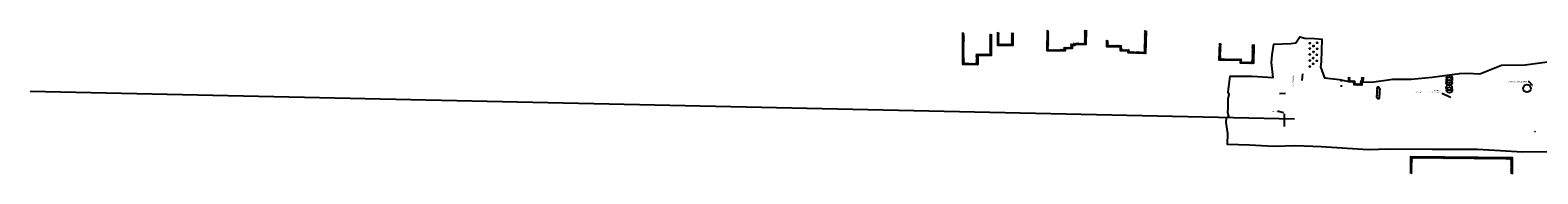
# Model space of a CAD drawing. Header units: feet. Extents: x 1382259 to 1390391, y 443809 to 447042.
# Tile 1 of 9: x 1382259 to 1385412, y 443872 to 444173. Entities that reach past the tile are written whole.
import ezdxf
from ezdxf import colors
from ezdxf.entities.mleader import LeaderData, LeaderLine
from ezdxf.math import Vec2, Vec3

# ---------------------------------------------------------------- set-up
doc = ezdxf.new("R2010")
doc.units = ezdxf.units.FT
doc.header["$MEASUREMENT"] = 0
doc.linetypes.add('OhDOT_USTN5', pattern=[0.11, 0.055, -0.055])
for name, color, linetype in [('BD_X_Building', 130, 'Continuous'), ('BD_X_Hatch', 247, 'Continuous'), ('DR_P_Text', 1, 'Continuous'), ('DR_X_Storm_Sewer', 200, 'OhDOT_USTN5'), ('DT_X_TIN_Hull', 5, 'Continuous'), ('GE_X_CL_Text', 131, 'Continuous'), ('RD_X_Text', 9, 'Continuous'), ('UT_X_DIPS', 36, 'Continuous'), ('UT_X_Misc_Cells', 7, 'Continuous'), ('VG_X_Cells', 92, 'Continuous'), ('VG_X_Shrub_Line_Lt', 76, 'shrublt')]:
    doc.layers.add(name, color=color, linetype=linetype)
doc.styles.add('Slanted-Normal', font='font31.shx', dxfattribs={"height": 0.1})
doc.styles.get("Standard").update_dxf_attribs({"font": 'ARIAL_0.TTF'})
doc.linetypes.add('shrublt', pattern='A,0,[1,SHRUBLT,S=0.05,R=0,X=0,Y=0],-0.89', length=0.89)

msp = doc.modelspace()

# ---------------------------------------------------------------- hatches: boundary and pattern name
at = {"layer": 'BD_X_Hatch'}
h = msp.add_hatch(dxfattribs=at)
h.set_pattern_fill('ANSI31', color=256, scale=12)
h.paths.add_polyline_path([(1384269.066, 444164.544), (1384266.066, 444164.568), (1384265.729, 444122.928), (1384237.665, 444122.928), (1384237.665, 444103.655), (1384212.374, 444103.655), (1384212.374, 444167.424), (1384209.374, 444167.424), (1384209.374, 444100.655), (1384240.665, 444100.655), (1384240.665, 444119.928), (1384268.705, 444119.928)])
h = msp.add_hatch(dxfattribs=at)
h.set_pattern_fill('ANSI31', color=256, scale=12)
h.paths.add_polyline_path([(1384314.194, 444167.19), (1384311.194, 444167.203), (1384311.088, 444143.733), (1384285.665, 444143.733), (1384285.665, 444168.392), (1384282.665, 444168.392), (1384282.665, 444140.733), (1384314.074, 444140.733)])
h = msp.add_hatch(dxfattribs=at)
h.set_pattern_fill('ANSI31', color=256, scale=12)
h.paths.add_polyline_path([(1384467.26, 444172.54), (1384464.26, 444172.578), (1384463.925, 444145.618), (1384441.046, 444145.618), (1384441.024, 444143.722), (1384435.384, 444143.953), (1384435.384, 444137.097), (1384420.819, 444137.189), (1384420.751, 444132.606), (1384388.973, 444132.346), (1384389.325, 444172.515), (1384386.325, 444172.542), (1384385.947, 444129.321), (1384423.707, 444129.63), (1384423.775, 444134.17), (1384438.384, 444134.078), (1384438.384, 444140.827), (1384443.989, 444140.598), (1384444.012, 444142.618), (1384466.888, 444142.618)])
h = msp.add_hatch(dxfattribs=at)
h.set_pattern_fill('ANSI31', color=256, scale=12)
h.paths.add_polyline_path([(1384592.776, 444171.137), (1384589.777, 444171.208), (1384588.741, 444127.023), (1384557.955, 444128.042), (1384557.836, 444132.419), (1384542.283, 444132.419), (1384542.283, 444141.098), (1384520.64, 444141.098), (1384514.017, 444141.098), (1384514.017, 444151.537), (1384511.017, 444151.537), (1384511.017, 444138.098), (1384520.64, 444138.098), (1384539.283, 444138.098), (1384539.283, 444129.419), (1384554.916, 444129.419), (1384555.032, 444125.138), (1384591.669, 444123.924)])
h = msp.add_hatch(dxfattribs=at)
h.set_pattern_fill('ANSI31', color=256, scale=12)
h.paths.add_polyline_path([(1384817.901, 444142.518), (1384814.901, 444142.573), (1384814.232, 444106.118), (1384793.202, 444106.4), (1384793.202, 444112.953), (1384748.941, 444112.953), (1384749.932, 444145.139), (1384746.933, 444145.231), (1384745.847, 444109.953), (1384790.202, 444109.953), (1384790.202, 444103.44), (1384817.177, 444103.079)])
h = msp.add_hatch(dxfattribs=at)
h.set_pattern_fill('ANSI31', color=256, scale=12)
h.paths.add_polyline_path([(1385043.47, 444074.161), (1385046.469, 444074.117), (1385046.323, 444064.118), (1385043.912, 444064.196), (1385044.18, 444057.957), (1385027.865, 444058.02), (1385027.567, 444064.495), (1385016.491, 444064.657), (1385016.637, 444074.656), (1385019.637, 444074.612), (1385019.535, 444067.613), (1385030.434, 444067.453), (1385030.731, 444061.009), (1385041.048, 444060.969), (1385040.776, 444067.299), (1385043.368, 444067.215)])
h = msp.add_hatch(dxfattribs=at)
h.set_pattern_fill('ANSI31', color=256, scale=12)
h.paths.add_polyline_path([(1385358.494, 443906.205), (1385146.577, 443908.401), (1385146.577, 443872.704), (1385149.577, 443872.704), (1385149.577, 443905.37), (1385355.494, 443903.236), (1385355.494, 443872.366), (1385358.494, 443872.366)])

# ---------------------------------------------------------------- linework, layer by layer
at = {"layer": 'BD_X_Building', "flags": 128}
for points in [[(1384269.066, 444164.544), (1384268.705, 444119.928), (1384240.665, 444119.928), (1384240.665, 444100.655), (1384209.374, 444100.655), (1384209.374, 444167.424)], [(1384314.194, 444167.19), (1384314.074, 444140.733), (1384282.665, 444140.733), (1384282.665, 444168.392)], [(1384467.26, 444172.54), (1384466.888, 444142.618), (1384444.012, 444142.618), (1384443.989, 444140.598), (1384438.384, 444140.827), (1384438.384, 444134.078), (1384423.775, 444134.17), (1384423.707, 444129.63), (1384385.947, 444129.321), (1384386.325, 444172.542)], [(1384592.776, 444171.137), (1384591.669, 444123.924), (1384555.032, 444125.138), (1384554.916, 444129.419), (1384539.283, 444129.419), (1384539.283, 444138.098), (1384520.64, 444138.098), (1384511.017, 444138.098), (1384511.017, 444151.537)], [(1384817.901, 444142.518), (1384817.177, 444103.079), (1384790.202, 444103.44), (1384790.202, 444109.953), (1384745.847, 444109.953), (1384746.933, 444145.231)], [(1385046.469, 444074.117), (1385046.323, 444064.118), (1385043.912, 444064.196), (1385044.18, 444057.957), (1385027.865, 444058.02), (1385027.567, 444064.495), (1385016.491, 444064.657), (1385016.637, 444074.656)]]:
    msp.add_lwpolyline(points, dxfattribs=at)
at = {"layer": 'BD_X_Building', "elevation": 781.745, "flags": 128}
msp.add_lwpolyline([(1385146.577, 443872.704), (1385146.577, 443908.401), (1385358.494, 443906.205), (1385358.494, 443872.366)], dxfattribs=at)
at = {"layer": 'DR_P_Text'}
msp.add_line((1384903.378, 443986.611), (1382258.942, 444044.397), dxfattribs=at)
at = {"layer": 'DR_X_Storm_Sewer'}
msp.add_lwpolyline([(1385406.457, 443961.171, -0.8), (1385405.832, 443961.195, 0.8), (1385405.208, 443961.219, 0.8), (1385405.832, 443961.195)], format="xyb", dxfattribs=at)
at = {"layer": 'DT_X_TIN_Hull', "flags": 128}
msp.add_lwpolyline([(1385432.321, 443918.389), (1385379.02, 443917.739), (1385334.067, 443920.093), (1385285.121, 443923.005), (1385237.859, 443922.909), (1385191.267, 443923.391), (1385100.73, 443923.862), (1385057.232, 443922.33), (1384959.28, 443928.596), (1384905.615, 443931.012), (1384859.294, 443929.325), (1384809.353, 443931.976), (1384762.743, 443933.936), (1384763.468, 443956.588), (1384760.157, 443979.526), (1384761.258, 443988.758), (1384766.034, 443992.591), (1384764.034, 444000.405), (1384764.401, 444009.825), (1384764.116, 444019.981), (1384764.402, 444029.646), (1384765.481, 444031.551), (1384766.252, 444038.222), (1384764.493, 444043.159), (1384768.434, 444076.673), (1384814.876, 444076.273), (1384858.42, 444073.769), (1384854.887, 444104.993), (1384856.515, 444121.097), (1384859.661, 444143.634), (1384895.779, 444144.999), (1384906.028, 444146.352), (1384914.61, 444158.666), (1384924.767, 444156.197), (1384945.507, 444155.182), (1384960.221, 444154.045), (1384958.695, 444106.763), (1384957.659, 444095.898), (1384966.03, 444072.873), (1384997.106, 444069.665), (1385016.504, 444065.321), (1385028.104, 444065.119), (1385028.473, 444058.88), (1385043.661, 444058.568), (1385043.121, 444064.467), (1385046.443, 444064.694), (1385064.333, 444064.063), (1385108.592, 444070.422), (1385147.075, 444070.214), (1385191.392, 444074.385), (1385248.584, 444081.936), (1385265.189, 444082.97), (1385290.423, 444081.431), (1385336.162, 444099.572), (1385385.425, 444099.872), (1385432.625, 444106.188)], dxfattribs=at)
at = {"layer": 'UT_X_Misc_Cells', "flags": 128}
for points, elevation in [([(1384919.54, 444067.313), (1384920.55, 444081.328)], 780.666), ([(1384871.665, 444040.149), (1384884.648, 444041.211)], 780.878), ([(1384882.264, 443971.427), (1384882.57, 443997.856)], 781.392)]:
    msp.add_lwpolyline(points, dxfattribs=dict(at, elevation=elevation))
at = {"layer": 'VG_X_Cells'}
for centre, radius in [((1384935.007, 444121.939, 780.294), 1), ((1384935.096, 444145.378, 779.959), 1), ((1384935.414, 444133.972, 780.35), 1), ((1384942.654, 444139.507, 780.235), 1), ((1384942.675, 444127.017, 780.364), 1), ((1384949.954, 444121.29, 780.393), 1), ((1384950.457, 444133.807, 780.33), 1), ((1384950.873, 444146.433, 780.114), 1), ((1384935.241, 444109.031, 780.537), 1), ((1384935.345, 444096.48, 780.474), 1), ((1384942.187, 444102.56, 780.568), 1), ((1384942.29, 444114.37, 780.526), 1), ((1384949.701, 444108.535, 780.624), 1), ((1385001.424, 444066.908, 781.26), 0.5), ((1385226.502, 444052.928, 780.108), 6), ((1385226.689, 444062.839, 780.003), 6), ((1385226.899, 444068.045, 780.08), 6), ((1385227.162, 444072.855, 780.069), 6), ((1385389.389, 444050.756, 779.978), 8), ((1385001.255, 444055.787, 781.146), 0.5), ((1385227.059, 444047.549, 780.103), 6)]:
    msp.add_circle(centre, radius, dxfattribs=at)
at = {"layer": 'VG_X_Shrub_Line_Lt', "linetype": 'Continuous', "flags": 128}
msp.add_lwpolyline([(1385080.096, 444029.739, 0.52056705), (1385080.193, 444032.738, 0.52056705), (1385080.306, 444036.25, 0.52056705), (1385080.481, 444041.671, 0.52056705), (1385080.614, 444045.79, 0.52056705), (1385080.805, 444051.706, 0.52056705), (1385077.415, 444053.385, 0.52056705), (1385076.546, 444048.32, 0.52056705), (1385076.28, 444044.082, 0.52056705), (1385076.011, 444039.807, 0.52056705), (1385075.791, 444036.311, 0.52056705), (1385075.509, 444031.814, 0.52056705), (1385078.424, 444029.764, 0.52056705)], format="xyb", close=True, dxfattribs=at)

# ---------------------------------------------------------------- texts
at = {"layer": 'GE_X_CL_Text', "insert": (1384899.321, 444052.83, 782.157), "char_height": 2, "attachment_point": 1, "rotation": 89.146225}
msp.add_mtext_dynamic_manual_height_columns('JOHN BROWN ROAD', width=31.00785, gutter_width=10, heights=[0], dxfattribs=at)

# ---------------------------------------------------------------- leaders
at = {"layer": 'GE_X_CL_Text'}
ml = msp.add_multileader_mtext('Standard', dxfattribs=at)
ml.set_content('B.M. #1', color=256, style='Slanted-Normal')
ml.set_leader_properties()
ml.build(insert=Vec2(0, 0))
ml.multileader.update_dxf_attribs({"text_right_attachment_type": 3, "dogleg_length": 0.1, "arrow_head_size": 3.6, "scale": 20})
ctx = ml.context
ctx.base_point, ctx.scale, ctx.char_height, ctx.arrow_head_size, ctx.plane_origin = Vec3(1384853.039, 444002.78, 782.599), 20, 2, 3.6, Vec3(1384883.345, 443998.449, 782.599)
ctx.right_attachment, ctx.text_align_type = 3, 2
notes = []
notes.append((ctx, [(0, (1, 1, 0), (1384869.801, 444002.78, 782.599), (-1, 0), 2, [(0, [(1384883.345, 443998.449, 782.599)], 0, [])])]))
ctx.mtext.insert, ctx.mtext.alignment, ctx.mtext.flow_direction = Vec3(1384865.801, 444003.78, 782.599), 3, 5
at = {"layer": 'RD_X_Text'}
ml = msp.add_multileader_mtext('Standard', dxfattribs=at)
ml.set_content('DISC GOLF HOLE {\\fArial|b1|i1|c0|p34;\\C1;(DND)}', color=256, style='Slanted-Normal')
ml.set_leader_properties()
ml.build(insert=Vec2(0, 0))
ml.multileader.update_dxf_attribs({"text_right_attachment_type": 3, "dogleg_length": 0.1, "arrow_head_size": 3.6, "scale": 20})
ctx = ml.context
ctx.base_point, ctx.scale, ctx.char_height, ctx.arrow_head_size, ctx.plane_origin = Vec3(1385346.119, 444064.768, 780.28), 20, 2.5, 3.6, Vec3(1385403.137, 444076.441, 780.28)
ctx.right_attachment, ctx.text_align_type = 3, 2
notes.append((ctx, [(1, (1, 1, 0), (1385393.911, 444064.725, 780.28), (-1, 0), 2, [(0, [(1385402.858, 444053.858, 780.28)], 0, [])])]))
ctx.mtext.insert, ctx.mtext.alignment, ctx.mtext.flow_direction = Vec3(1385389.911, 444066.386, 780.28), 3, 5
at = {"layer": 'UT_X_DIPS'}
ml = msp.add_multileader_mtext('Standard', dxfattribs=at)
ml.set_content('EX. CB #1?\\PTOP 778.81                       N 10" INV. 776.16                                                                                                                           ', color=256, style='Slanted-Normal')
ml.set_leader_properties()
ml.build(insert=Vec2(0, 0))
ml.multileader.update_dxf_attribs({"text_right_attachment_type": 3, "dogleg_length": 0.1, "arrow_head_size": 3.6, "scale": 20})
ctx = ml.context
ctx.base_point, ctx.scale, ctx.char_height, ctx.arrow_head_size, ctx.plane_origin = Vec3(1385182.049, 444046.402), 20, 2, 3.6, Vec3(1385169.135, 444035.99)
ctx.right_attachment, ctx.text_align_type = 3, 2
notes.append((ctx, [(1, (1, 1, 0), (1385213.096, 444039.736), (-1, 0), 2, [(0, [(1385232.322, 444030.177)], 0, [])])]))
ctx.mtext.insert, ctx.mtext.width, ctx.mtext.alignment, ctx.mtext.flow_direction = Vec3(1385209.096, 444047.402), 33.79225, 3, 5
for ctx, leaders in notes:
    for number, flags, end, landing, length, lines in leaders:
        leader = LeaderData()
        leader.index, (leader.has_last_leader_line, leader.has_dogleg_vector, leader.attachment_direction) = number, flags
        leader.last_leader_point, leader.dogleg_vector, leader.dogleg_length = Vec3(end), Vec3(landing), length
        for number, points, colour, breaks in lines:
            line = LeaderLine()
            line.index, line.vertices, line.color, line.breaks = number, Vec3.list(points), colors.encode_raw_color(colour), breaks
            leader.lines.append(line)
        ctx.leaders.append(leader)

doc.saveas('drawing.dxf')
